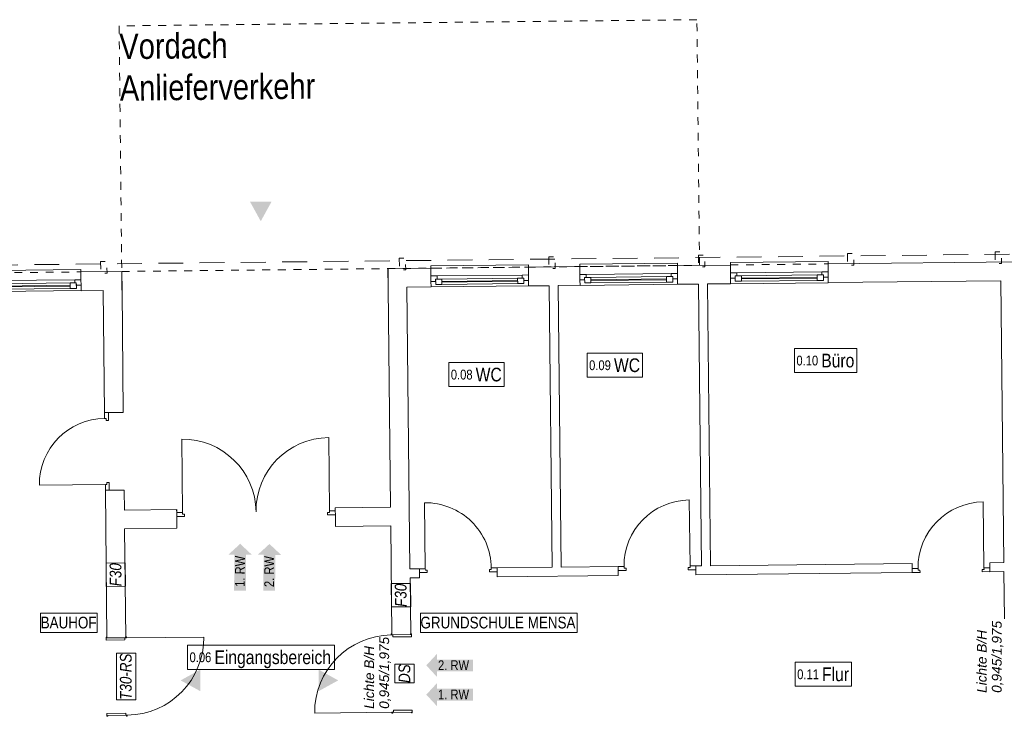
# Model space of a CAD drawing. Header units: metres. Extents: x -89 to 754, y -195 to 69.
# Tile 7 of 211: x -64 to -51, y 29 to 38. Entities that reach past the tile are written whole.
import ezdxf

# ---------------------------------------------------------------- set-up
doc = ezdxf.new("R2010")
doc.units = ezdxf.units.M
doc.header["$MEASUREMENT"] = 0
for name, pattern in [('Strichlinie eng', [0.115, 0.075, -0.04]), ('Strichlinie_ eng', [0.115, 0.075, -0.04]), ('Strichlinie_ lang', [0.529167, 0.3175, -0.211667]), ('Untersicht', [0.1, 0.075, -0.025])]:
    doc.linetypes.add(name, pattern=pattern)
for name, color, linetype in [('00 Linien_Kreise_Splines', 7, 'Continuous'), ('10 Stütze Holz', 7, 'Continuous'), ('10 Wand außen', 7, 'Continuous'), ('10 Wand innen', 7, 'Continuous'), ('80 Raum 50stel', 7, 'Continuous'), ('90 Allgemein Beschriftung', 7, 'Continuous'), ('97 Brandschutz', 7, 'Continuous'), ('97 Brandschutz Dokumentation', 7, 'Continuous'), ('@RL_500 Einrichtung', 7, 'Continuous'), ('Neubau_30 Dach', 7, 'Continuous')]:
    doc.layers.add(name, color=color, linetype=linetype)
doc.styles.add('ERSTELLTER_STIL_3', font='ARIALN.TTF')
doc.styles.add('ERSTELLTER_STIL_5', font='arial.ttf')
doc.styles.add('ERSTELLTER_STIL_6', font='ARIALN.TTF')

# ---------------------------------------------------------------- blocks, each defined once
blk = doc.blocks.new('Blockrahmentür 1-Fl 27_20')
at = {"layer": '10 Wand innen', "color": 7, "linetype": 'Continuous', "lineweight": 13}
for p, q in [((0.4225, 0), (0.4225, 0.845)), ((-0.4225, 0), (-0.4975, 0)), ((-0.4975, 0), (-0.4975, -0.05)), ((-0.4225, -0.02), (-0.4225, 0)), ((0.4225, -0.02), (0.4225, 0)), ((0.4225, 0), (0.4975, 0)), ((0.4975, 0), (0.4975, -0.05)), ((-0.4975, -0.05), (-0.3975, -0.05)), ((-0.3975, -0.02), (-0.4225, -0.02)), ((-0.3975, -0.05), (-0.3975, -0.02)), ((0.3975, -0.05), (0.3975, -0.02)), ((0.3975, -0.02), (0.4225, -0.02)), ((0.4975, -0.05), (0.3975, -0.05))]:
    blk.add_line(p, q, dxfattribs=at)
at = {"layer": '10 Wand innen', "color": 7, "linetype": 'Continuous', "lineweight": 9}
for p, q in [((-0.4975, 0), (-0.4975, 0.065)), ((-0.4975, -0.05), (-0.4975, 0)), ((-0.4975, -0.05), (-0.4975, 0)), ((0.4975, 0), (0.4975, 0.065)), ((0.4975, -0.05), (0.4975, 0)), ((0.4975, -0.05), (0.4975, 0))]:
    blk.add_line(p, q, dxfattribs=at)
blk.add_arc((0.4225, 0), 0.845, 90, 180, dxfattribs=at)
blk = doc.blocks.new('Blockrahmentür 1-Fl 27_19')
at = {"layer": '10 Wand innen', "color": 7, "linetype": 'Continuous', "lineweight": 13}
for p, q in [((0.4225, 0), (0.4225, 0.845)), ((-0.4225, 0), (-0.4975, 0)), ((-0.4975, 0), (-0.4975, -0.05)), ((-0.4225, -0.02), (-0.4225, 0)), ((0.4225, -0.02), (0.4225, 0)), ((0.4225, 0), (0.4975, 0)), ((0.4975, 0), (0.4975, -0.05)), ((-0.4975, -0.05), (-0.3975, -0.05)), ((-0.3975, -0.02), (-0.4225, -0.02)), ((-0.3975, -0.05), (-0.3975, -0.02)), ((0.3975, -0.05), (0.3975, -0.02)), ((0.3975, -0.02), (0.4225, -0.02)), ((0.4975, -0.05), (0.3975, -0.05))]:
    blk.add_line(p, q, dxfattribs=at)
at = {"layer": '10 Wand innen', "color": 7, "linetype": 'Continuous', "lineweight": 9}
for p, q in [((-0.4975, 0), (-0.4975, -0.05)), ((-0.4975, 0), (-0.4975, -0.05)), ((0.4975, 0), (0.4975, -0.05)), ((0.4975, 0), (0.4975, -0.05)), ((-0.4975, -0.05), (-0.4975, -0.115)), ((0.4975, -0.05), (0.4975, -0.115))]:
    blk.add_line(p, q, dxfattribs=at)
blk.add_arc((0.4225, 0), 0.845, 90, 180, dxfattribs=at)
blk = doc.blocks.new('Blockrahmentür 1-Fl 27_21')
at = {"layer": '10 Wand innen', "color": 7, "linetype": 'Continuous', "lineweight": 13}
for p, q in [((0.495, -0.01), (0.495, 0.98)), ((-0.495, -0.01), (-0.5075, -0.01)), ((-0.5075, -0.01), (-0.5075, -0.02)), ((-0.5075, -0.02), (-0.4975, -0.02)), ((-0.4975, -0.02), (-0.4975, -0.26)), ((-0.495, -0.03), (-0.495, -0.01)), ((-0.47, -0.03), (-0.495, -0.03)), ((-0.47, -0.27), (-0.47, -0.03)), ((0.47, -0.27), (0.47, -0.03)), ((0.47, -0.03), (0.495, -0.03)), ((0.495, -0.03), (0.495, -0.01)), ((0.495, -0.01), (0.5075, -0.01)), ((0.5075, -0.02), (0.4975, -0.02)), ((0.4975, -0.02), (0.4975, -0.26)), ((0.5075, -0.01), (0.5075, -0.02)), ((-0.4975, -0.26), (-0.5075, -0.26)), ((-0.5075, -0.26), (-0.5075, -0.27)), ((-0.5075, -0.27), (-0.47, -0.27)), ((0.5075, -0.27), (0.47, -0.27)), ((0.4975, -0.26), (0.5075, -0.26)), ((0.5075, -0.26), (0.5075, -0.27))]:
    blk.add_line(p, q, dxfattribs=at)
at = {"layer": '10 Wand innen', "color": 7, "linetype": 'Continuous', "lineweight": 9}
for p, q in [((-0.4975, -0.26), (-0.4975, -0.02)), ((-0.4975, -0.26), (-0.4975, -0.02)), ((0.4975, -0.26), (0.4975, -0.02)), ((0.4975, -0.26), (0.4975, -0.02))]:
    blk.add_line(p, q, dxfattribs=at)
blk.add_arc((0.495, -0.01), 0.99, 90, 180, dxfattribs=at)
blk = doc.blocks.new('Blockrahmentür 1-Fl 27_22')
at = {"layer": '10 Wand innen', "color": 7, "linetype": 'Continuous', "lineweight": 13}
for p, q in [((0.4225, 0), (0.4225, 0.845)), ((-0.4225, 0), (-0.4975, 0)), ((-0.4975, 0), (-0.4975, -0.05)), ((-0.4225, -0.02), (-0.4225, 0)), ((0.4225, -0.02), (0.4225, 0)), ((0.4225, 0), (0.4975, 0)), ((0.4975, 0), (0.4975, -0.05)), ((-0.4975, -0.05), (-0.3975, -0.05)), ((-0.3975, -0.02), (-0.4225, -0.02)), ((-0.3975, -0.05), (-0.3975, -0.02)), ((0.3975, -0.05), (0.3975, -0.02)), ((0.3975, -0.02), (0.4225, -0.02)), ((0.4975, -0.05), (0.3975, -0.05))]:
    blk.add_line(p, q, dxfattribs=at)
at = {"layer": '10 Wand innen', "color": 7, "linetype": 'Continuous', "lineweight": 9}
for p, q in [((-0.4975, 0), (-0.4975, -0.05)), ((-0.4975, 0), (-0.4975, -0.05)), ((0.4975, 0), (0.4975, -0.05)), ((0.4975, 0), (0.4975, -0.05)), ((-0.4975, -0.05), (-0.4975, -0.24)), ((0.4975, -0.05), (0.4975, -0.24))]:
    blk.add_line(p, q, dxfattribs=at)
blk.add_arc((0.4225, 0), 0.845, 90, 180, dxfattribs=at)
blk = doc.blocks.new('Blockrahmentür 2-Fl 27')
at = {"layer": '10 Wand innen', "color": 7, "linetype": 'Continuous', "lineweight": 13}
for p, q in [((-0.941, 0), (-0.941, 0.941)), ((0.941, 0), (0.941, 0.941)), ((-0.941, 0), (-1.016, 0)), ((-1.016, 0), (-1.016, -0.05)), ((-0.941, -0.02), (-0.941, 0)), ((0.941, -0.02), (0.941, 0)), ((0.941, 0), (1.016, 0)), ((1.016, 0), (1.016, -0.05)), ((-1.016, -0.05), (-0.916, -0.05)), ((-0.916, -0.02), (-0.941, -0.02)), ((-0.916, -0.05), (-0.916, -0.02)), ((0.916, -0.05), (0.916, -0.02)), ((0.916, -0.02), (0.941, -0.02)), ((1.016, -0.05), (0.916, -0.05))]:
    blk.add_line(p, q, dxfattribs=at)
at = {"layer": '10 Wand innen', "color": 7, "linetype": 'Continuous', "lineweight": 9}
for p, q in [((-1.016, 0), (-1.016, 0.04)), ((-1.016, -0.05), (-1.016, 0)), ((-1.016, -0.05), (-1.016, 0)), ((1.016, 0), (1.016, 0.04)), ((1.016, -0.05), (1.016, 0)), ((1.016, -0.05), (1.016, 0)), ((-1.016, -0.2), (-1.016, -0.05)), ((1.016, -0.2), (1.016, -0.05))]:
    blk.add_line(p, q, dxfattribs=at)
for centre, start, end in [((-0.941, 0), 0, 90), ((0.941, 0), 90, 180)]:
    blk.add_arc(centre, 0.941, start, end, dxfattribs=at)
blk = doc.blocks.new('1-Flügelfenster 27')
at = {"layer": '10 Wand außen', "color": 7, "linetype": 'Continuous', "lineweight": 9}
for p, q in [((-0.625, 0.07), (0.625, 0.07)), ((-0.625, 0), (-0.625, 0.07)), ((-0.625, -0.07), (-0.625, 0)), ((-0.625, -0.07), (-0.625, 0)), ((0.625, 0), (0.625, 0.07)), ((0.625, -0.07), (0.625, 0)), ((0.625, -0.07), (0.625, 0)), ((-0.625, -0.17), (-0.625, -0.07)), ((0.625, -0.17), (0.625, -0.07)), ((-0.625, -0.17), (-0.625, -0.2)), ((-0.625, -0.2), (0.625, -0.2)), ((0.625, -0.2), (0.625, -0.17))]:
    blk.add_line(p, q, dxfattribs=at)
at = {"layer": '10 Wand außen', "color": 7, "linetype": 'Continuous', "lineweight": 13}
for p, q in [((-0.625, 0), (-0.565, 0)), ((-0.565, -0.03), (-0.565, 0.04)), ((-0.565, 0.04), (-0.485, 0.04)), ((-0.565, 0), (-0.565, -0.03)), ((-0.485, 0.04), (0.485, 0.04)), ((-0.485, 0.04), (-0.485, -0.03)), ((-0.485, 0.01), (0.485, 0.01)), ((0.485, -0.03), (0.485, 0.04)), ((0.485, 0.04), (0.565, 0.04)), ((0.565, 0.04), (0.565, -0.03)), ((0.565, -0.03), (0.565, 0)), ((0.565, 0), (0.625, 0)), ((-0.545, -0.07), (-0.625, -0.07)), ((-0.565, -0.03), (-0.545, -0.03)), ((-0.485, -0.03), (-0.565, -0.03)), ((-0.545, -0.03), (-0.545, -0.07)), ((0.545, -0.07), (-0.545, -0.07)), ((0.485, 0), (-0.485, 0)), ((0.485, -0.03), (-0.485, -0.03)), ((0.565, -0.03), (0.485, -0.03)), ((0.545, -0.07), (0.545, -0.03)), ((0.545, -0.03), (0.565, -0.03)), ((0.625, -0.07), (0.545, -0.07))]:
    blk.add_line(p, q, dxfattribs=at)
at = {"layer": '10 Wand außen', "color": 7, "linetype": 'Strichlinie eng', "lineweight": 9}
blk.add_line((-0.625, -0.17), (0.625, -0.17), dxfattribs=at)
blk = doc.blocks.new('Rechteckige Türöffnung 27_2')
at = {"layer": '10 Wand außen', "color": 7, "linetype": 'Continuous', "lineweight": 9}
for p, q in [((-1.705, 0), (-1.705, 0.24)), ((1.705, 0), (1.705, 0.24))]:
    blk.add_line(p, q, dxfattribs=at)
blk = doc.blocks.new('Gebäudeeingang 27')
at = {"layer": '@RL_500 Einrichtung', "linetype": 'Continuous', "lineweight": 0, "true_color": 0x000000}
blk.add_hatch(color=18, dxfattribs=at).paths.add_polyline_path([(-0.125, 0.1375), (-0.125, -0.1375), (0.125, 0)])
blk = doc.blocks.new('Pfeil gerade 27')
at = {"layer": '97 Brandschutz', "linetype": 'Continuous', "lineweight": 18, "true_color": 0x60cd00}
blk.add_hatch(color=72, dxfattribs=at).paths.add_polyline_path([(0.3, 0), (0.161, 0.15), (0.161, 0.075), (-0.3, 0.075), (-0.3, -0.075), (0.161, -0.075), (0.161, -0.15)])

msp = doc.modelspace()

# ---------------------------------------------------------------- linework, layer by layer
at = {"layer": '00 Linien_Kreise_Splines', "color": 7, "linetype": 'Strichlinie_ lang', "lineweight": 9}
msp.add_lwpolyline([(-78.299, 15.498), (-78.507, 34.977), (-43.196, 35.354), (-43.021, 15.866), (-50.835, 15.781), (-50.827, 14.203), (-70.468, 13.993), (-70.485, 15.582)], close=True, dxfattribs=at)
at = {"layer": '10 Stütze Holz', "color": 7, "linetype": 'Untersicht', "lineweight": 13, "flags": 128}
for points in [[(-59.018, 35.216), (-59.016, 35.066), (-58.936, 35.067), (-58.938, 35.216)], [(-57.104, 35.236), (-57.103, 35.086), (-57.023, 35.087), (-57.024, 35.237)], [(-55.187, 35.257), (-55.185, 35.107), (-55.105, 35.107), (-55.107, 35.257)], [(-53.277, 35.277), (-53.276, 35.127), (-53.196, 35.128), (-53.197, 35.278)], [(-51.387, 35.297), (-51.385, 35.147), (-51.305, 35.148), (-51.307, 35.298)], [(-62.843, 35.175), (-62.841, 35.025), (-62.761, 35.026), (-62.763, 35.176)]]:
    msp.add_lwpolyline(points, close=True, dxfattribs=at)
at = {"layer": '10 Wand außen', "color": 7, "linetype": 'Continuous', "lineweight": 9}
for p, q in [((-59.16, 34.843), (-59.162, 35.083)), ((-58.614, 35.089), (-58.613, 34.989)), ((-57.363, 35.103), (-57.362, 35.003)), ((-56.706, 35.11), (-56.705, 35.01)), ((-55.455, 35.123), (-55.454, 35.023)), ((-54.777, 35.13), (-54.776, 35.03)), ((-53.527, 35.144), (-53.526, 35.044)), ((-63.096, 35.041), (-63.095, 34.941)), ((-63.095, 34.941), (-63.094, 34.871)), ((-62.569, 34.807), (-62.572, 35.047)), ((-58.613, 34.989), (-58.612, 34.919)), ((-57.362, 35.003), (-57.361, 34.933)), ((-57.361, 34.933), (-57.361, 34.863)), ((-56.705, 35.01), (-56.704, 34.94)), ((-56.704, 34.94), (-56.703, 34.87)), ((-55.454, 35.023), (-55.453, 34.953)), ((-55.453, 34.953), (-55.453, 34.883)), ((-54.776, 35.03), (-54.776, 34.96)), ((-54.776, 34.96), (-54.775, 34.89)), ((-53.526, 35.044), (-53.525, 34.974)), ((-53.525, 34.974), (-53.524, 34.904)), ((-63.094, 34.871), (-63.093, 34.801)), ((-58.612, 34.919), (-58.611, 34.849))]:
    msp.add_line(p, q, dxfattribs=at)
at = {"layer": '10 Wand außen', "color": 7, "linetype": 'Continuous', "lineweight": 9, "flags": 128}
for points in [[(-59.162, 35.083), (-58.922, 35.086)], [(-58.614, 35.089), (-58.922, 35.086)], [(-56.706, 35.11), (-57.363, 35.103)], [(-54.777, 35.13), (-55.455, 35.123)], [(-51.096, 35.17), (-53.527, 35.144)], [(-62.572, 35.047), (-63.096, 35.041)], [(-58.92, 34.846), (-58.611, 34.849)], [(-57.361, 34.863), (-57.1, 34.865)], [(-56.985, 34.867), (-56.703, 34.87)], [(-55.453, 34.883), (-55.185, 34.886)], [(-55.07, 34.887), (-54.775, 34.89)], [(-53.524, 34.904), (-51.314, 34.927)], [(-63.093, 34.801), (-62.809, 34.804)]]:
    msp.add_lwpolyline(points, dxfattribs=at)
at = {"layer": '10 Wand innen', "color": 7, "linetype": 'Continuous', "lineweight": 9}
for p, q in [((-62.793, 33.238), (-62.743, 33.239)), ((-62.743, 33.239), (-62.553, 33.241)), ((-62.782, 32.243), (-62.732, 32.244)), ((-62.732, 32.244), (-62.542, 32.246)), ((-61.869, 31.957), (-61.869, 31.997)), ((-61.869, 31.907), (-61.869, 31.957)), ((-61.867, 31.757), (-61.869, 31.907)), ((-59.838, 31.979), (-59.838, 32.019)), ((-59.837, 31.929), (-59.838, 31.979)), ((-59.836, 31.779), (-59.837, 31.929)), ((-55.219, 31.275), (-55.219, 31.225)), ((-52.449, 31.24), (-52.45, 31.305)), ((-51.454, 31.25), (-51.455, 31.315)), ((-58.76, 31.237), (-58.759, 31.187)), ((-58.759, 31.187), (-58.758, 31.122)), ((-57.765, 31.248), (-57.764, 31.198)), ((-57.764, 31.198), (-57.763, 31.133)), ((-56.214, 31.265), (-56.214, 31.215)), ((-56.214, 31.215), (-56.213, 31.15)), ((-55.219, 31.225), (-55.218, 31.16)), ((-52.449, 31.19), (-52.449, 31.24)), ((-51.454, 31.2), (-51.454, 31.25)), ((-58.872, 30.395), (-59.112, 30.392)), ((-62.762, 30.352), (-62.522, 30.354))]:
    msp.add_line(p, q, dxfattribs=at)
at = {"layer": '10 Wand innen', "color": 7, "linetype": 'Continuous', "lineweight": 9, "flags": 128}
for points in [[(-62.553, 33.241), (-62.569, 34.807)], [(-59.16, 34.843), (-59.13, 32.026)], [(-58.881, 31.236), (-58.92, 34.846)], [(-57.1, 34.865), (-57.061, 31.256)], [(-56.946, 31.257), (-56.985, 34.867)], [(-55.185, 34.886), (-55.146, 31.276)], [(-55.031, 31.277), (-55.07, 34.887)], [(-51.314, 34.927), (-51.275, 31.317)], [(-62.809, 34.804), (-62.793, 33.238)], [(-62.782, 32.243), (-62.762, 30.352)], [(-62.539, 31.99), (-62.542, 32.246)], [(-61.869, 31.997), (-62.539, 31.99)], [(-59.13, 32.026), (-59.838, 32.019)], [(-59.836, 31.779), (-59.127, 31.786)], [(-59.127, 31.786), (-59.112, 30.392)], [(-62.537, 31.75), (-61.867, 31.757)], [(-62.522, 30.354), (-62.537, 31.75)], [(-55.146, 31.276), (-55.219, 31.275)], [(-52.45, 31.305), (-55.031, 31.277)], [(-51.275, 31.317), (-51.455, 31.315)], [(-58.76, 31.237), (-58.881, 31.236)], [(-57.061, 31.256), (-57.765, 31.248)], [(-57.763, 31.133), (-56.213, 31.15)], [(-56.214, 31.265), (-56.946, 31.257)], [(-55.218, 31.16), (-52.449, 31.19)], [(-51.454, 31.2), (-51.274, 31.202)], [(-51.274, 31.202), (-51.268, 30.597)], [(-58.88, 31.121), (-58.758, 31.122)], [(-58.872, 30.395), (-58.88, 31.121)]]:
    msp.add_lwpolyline(points, dxfattribs=at)
at = {"layer": '80 Raum 50stel', "color": 7, "linetype": 'Continuous', "lineweight": 9, "flags": 128}
for points in [[(-53.957, 33.752), (-53.157, 33.752), (-53.157, 34.062), (-53.957, 34.062), (-53.957, 33.752)], [(-56.612, 33.692), (-55.903, 33.692), (-55.903, 34.002), (-56.612, 34.002), (-56.612, 33.692)], [(-58.383, 33.572), (-57.674, 33.572), (-57.674, 33.882), (-58.383, 33.882), (-58.383, 33.572)], [(-61.729, 29.948), (-59.848, 29.948), (-59.848, 30.257), (-61.729, 30.257), (-61.729, 29.948)], [(-53.947, 29.731), (-53.226, 29.731), (-53.226, 30.04), (-53.947, 30.04), (-53.947, 29.731)]]:
    msp.add_lwpolyline(points, close=True, dxfattribs=at)
at = {"layer": '90 Allgemein Beschriftung', "color": 7, "linetype": 'Continuous', "lineweight": 9, "flags": 128}
for points in [[(-63.611, 30.42), (-62.887, 30.42), (-62.887, 30.667), (-63.611, 30.667), (-63.611, 30.42)], [(-58.747, 30.42), (-56.74, 30.42), (-56.74, 30.667), (-58.747, 30.667), (-58.747, 30.42)]]:
    msp.add_lwpolyline(points, close=True, dxfattribs=at)
at = {"layer": '97 Brandschutz', "color": 1, "linetype": 'Continuous', "lineweight": 13, "flags": 128}
for points in [[(-62.524, 31.014), (-62.527, 31.313), (-62.774, 31.311), (-62.771, 31.011), (-62.524, 31.014)], [(-58.872, 30.751), (-58.875, 31.05), (-59.122, 31.047), (-59.119, 30.748), (-58.872, 30.751)], [(-62.393, 29.558), (-62.393, 30.156), (-62.64, 30.156), (-62.64, 29.558), (-62.393, 29.558)], [(-58.826, 29.774), (-58.826, 30.015), (-59.073, 30.015), (-59.073, 29.774), (-58.826, 29.774)]]:
    msp.add_lwpolyline(points, close=True, dxfattribs=at)
at = {"layer": 'Neubau_30 Dach', "color": 7, "linetype": 'Strichlinie_ eng', "lineweight": 9}
msp.add_lwpolyline([(-62.572, 35.047), (-55.172, 35.126), (-55.206, 38.274), (-62.606, 38.195)], close=True, dxfattribs=at)

# ---------------------------------------------------------------- block references
at = {"layer": '10 Wand außen', "color": 7, "linetype": 'Continuous', "lineweight": 13, "xscale": -1}
for name, p, rotation in [('1-Flügelfenster 27', (-63.719, 34.865), 180.6118029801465), ('Rechteckige Türöffnung 27_2', (-60.865, 34.825), 0.6118029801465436), ('1-Flügelfenster 27', (-57.987, 34.926), 180.6118029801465), ('1-Flügelfenster 27', (-56.079, 34.946), 180.6118029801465), ('1-Flügelfenster 27', (-54.15, 34.967), 180.6118029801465)]:
    msp.add_blockref(name, p, dxfattribs=dict(at, rotation=rotation))
at = {"layer": '10 Wand innen', "color": 7, "linetype": 'Continuous', "lineweight": 13, "xscale": -1}
for name, p, rotation in [('Blockrahmentür 1-Fl 27_22', (-62.787, 32.741), 90.61180298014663), ('Blockrahmentür 1-Fl 27_19', (-58.262, 31.243), 0.6118029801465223), ('Blockrahmentür 1-Fl 27_21', (-59.127, 29.894), 90.61180298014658), ('Blockrahmentür 1-Fl 27_21', (-62.497, 29.857), 270.6118029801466)]:
    msp.add_blockref(name, p, dxfattribs=dict(at, rotation=rotation))
at = {"layer": '10 Wand innen', "color": 7, "linetype": 'Continuous', "lineweight": 13}
for name, p, rotation in [('Blockrahmentür 2-Fl 27', (-60.853, 31.968), 0.6118029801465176), ('Blockrahmentür 1-Fl 27_19', (-55.717, 31.27), 0.6118029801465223), ('Blockrahmentür 1-Fl 27_20', (-51.952, 31.245), 0.6118029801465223)]:
    msp.add_blockref(name, p, dxfattribs=dict(at, rotation=rotation))
at = {"layer": '97 Brandschutz', "color": 7, "linetype": 'Continuous', "lineweight": 13}
for p, rotation in [((-61.057, 31.257), 89.75678164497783), ((-60.682, 31.255), 89.75678164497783), ((-58.372, 29.999), 180), ((-58.372, 29.624), 180)]:
    msp.add_blockref('Pfeil gerade 27', p, dxfattribs=dict(at, rotation=rotation))
at = {"layer": '@RL_500 Einrichtung', "color": 253, "linetype": 'Continuous', "lineweight": 13, "true_color": 0x9f9f9f}
for p, rotation in [((-60.792, 35.816), 270), ((-61.693, 29.807), 180)]:
    msp.add_blockref('Gebäudeeingang 27', p, dxfattribs=dict(at, rotation=rotation))
msp.add_blockref('Gebäudeeingang 27', (-59.925, 29.807), dxfattribs=at)

# ---------------------------------------------------------------- texts
at = {"layer": '80 Raum 50stel', "color": 7, "linetype": 'Continuous', "lineweight": 9, "char_height": 0.125, "attachment_point": 7, "style": 'ERSTELLTER_STIL_3'}
for s, insert in [('\\A1;{\\pql;\\fArial Narrow|b0|i0|c0|p0;\\W1.000000;0.\\fArial Narrow|b0|i0|c0|p0;\\W1.000000;10\\fArial Narrow|b0|i0|c0|p0;\\W1.000000; \\fArial Narrow|b0|i0|c0|p0;\\H1.400000x;\\W1.000000;Büro}', (-53.932, 33.816)), ('\\A1;{\\pql;\\fArial Narrow|b0|i0|c0|p0;\\W1.000000;0.0\\fArial Narrow|b0|i0|c0|p0;\\W1.000000;9\\fArial Narrow|b0|i0|c0|p0;\\W1.000000; \\fArial Narrow|b0|i0|c0|p0;\\H1.400000x;\\W1.000000;WC}', (-56.587, 33.756)), ('\\A1;{\\pql;\\fArial Narrow|b0|i0|c0|p0;\\W1.000000;0.0\\fArial Narrow|b0|i0|c0|p0;\\W1.000000;8\\fArial Narrow|b0|i0|c0|p0;\\W1.000000; \\fArial Narrow|b0|i0|c0|p0;\\H1.400000x;\\W1.000000;WC}', (-58.358, 33.636)), ('\\A1;{\\pql;\\fArial Narrow|b0|i0|c0|p0;\\W1.000000;0.\\fArial Narrow|b0|i0|c0|p0;\\W1.000000;06\\fArial Narrow|b0|i0|c0|p0;\\W1.000000; \\fArial Narrow|b0|i0|c0|p0;\\H1.400000x;\\W1.000000;Eingangsbereich}', (-61.704, 29.963)), ('\\A1;{\\pql;\\fArial Narrow|b0|i0|c0|p0;\\W1.000000;0.1\\fArial Narrow|b0|i0|c0|p0;\\W1.000000;1\\fArial Narrow|b0|i0|c0|p0;\\W1.000000; \\fArial Narrow|b0|i0|c0|p0;\\H1.400000x;\\W1.000000;Flur}', (-53.922, 29.795))]:
    msp.add_mtext(s, dxfattribs=dict(at, insert=insert))
at = {"layer": '90 Allgemein Beschriftung', "color": 7, "linetype": 'Continuous', "lineweight": 9, "char_height": 0.15, "attachment_point": 1, "style": 'ERSTELLTER_STIL_3'}
for s, insert in [('\\A1;{\\pql;\\fArial Narrow|b0|i0|c0|p0;\\W1.000000;B\\fArial Narrow|b0|i0|c0|p0;\\W1.000000;AUHOF}', (-63.611, 30.623)), ('\\A1;{\\pql;\\fArial Narrow|b0|i0|c0|p0;\\W1.000000;G\\fArial Narrow|b0|i0|c0|p0;\\W1.000000;RUNDSCHULE MENSA}', (-58.747, 30.623))]:
    msp.add_mtext(s, dxfattribs=dict(at, insert=insert))
at = {"layer": '97 Brandschutz', "color": 7, "linetype": 'Continuous', "lineweight": 9, "char_height": 0.125, "attachment_point": 1, "rotation": 89.7568, "style": 'ERSTELLTER_STIL_3'}
for s, insert in [('\\A1;{\\pql;\\fArial Narrow|b0|i0|c0|p0;\\W1.000000;1. RW}', (-61.122, 31.006)), ('\\A1;{\\pql;\\fArial Narrow|b0|i0|c0|p0;\\W1.000000;2\\fArial Narrow|b0|i0|c0|p0;\\W1.000000;. RW}', (-60.747, 31.003))]:
    msp.add_mtext(s, dxfattribs=dict(at, insert=insert))
at = {"layer": '97 Brandschutz', "color": 1, "linetype": 'Continuous', "lineweight": 13, "char_height": 0.15, "attachment_point": 1, "style": 'ERSTELLTER_STIL_6'}
for s, insert, rotation in [('\\A1;{\\pql;\\fArial Narrow|b0|i1|c0|p0;\\W1.000000;F\\fArial Narrow|b0|i1|c0|p0;\\W1.000000;30}', (-62.725, 31.012), 90.6118), ('\\A1;{\\pql;\\fArial Narrow|b0|i1|c0|p0;\\W1.000000;F\\fArial Narrow|b0|i1|c0|p0;\\W1.000000;30}', (-59.073, 30.748), 90.6118), ('\\A1;{\\pql;\\fArial Narrow|b0|i1|c0|p0;\\W1.000000;T30-RS}', (-62.596, 29.558), 90), ('\\A1;{\\pql;\\fArial Narrow|b0|i1|c0|p0;\\W1.000000;DS}', (-59.028, 29.774), 90)]:
    msp.add_mtext(s, dxfattribs=dict(at, insert=insert, rotation=rotation))
at = {"layer": '97 Brandschutz', "color": 7, "linetype": 'Continuous', "lineweight": 9, "char_height": 0.125, "attachment_point": 1, "style": 'ERSTELLTER_STIL_3'}
for s, insert in [('\\A1;{\\pql;\\fArial Narrow|b0|i0|c0|p0;\\W1.000000;2\\fArial Narrow|b0|i0|c0|p0;\\W1.000000;. RW}', (-58.522, 30.064)), ('\\A1;{\\pql;\\fArial Narrow|b0|i0|c0|p0;\\W1.000000;1. RW}', (-58.522, 29.689))]:
    msp.add_mtext(s, dxfattribs=dict(at, insert=insert))
at = {"layer": '97 Brandschutz Dokumentation', "color": 7, "linetype": 'Continuous', "lineweight": 9, "char_height": 0.125, "attachment_point": 1, "line_spacing_factor": 0.923581, "style": 'ERSTELLTER_STIL_5'}
for s, insert, rotation in [('\\A1;{\\pql;\\fArial|b0|i1|c0|p0;\\W1.000000;Lichte B/H\\P\\pql;\\fArial|b0|i1|c0|p0;\\W1.000000;0,945\\fArial|b0|i1|c0|p0;\\W1.000000;/1,97\\fArial|b0|i1|c0|p0;\\W1.000000;5}', (-51.621, 29.647), 89.9579), ('\\A1;{\\pql;\\fArial|b0|i1|c0|p0;\\W1.000000;Lichte B/H\\P\\pql;\\fArial|b0|i1|c0|p0;\\W1.000000;0,94\\fArial|b0|i1|c0|p0;\\W1.000000;5\\fArial|b0|i1|c0|p0;\\W1.000000;/1,97\\fArial|b0|i1|c0|p0;\\W1.000000;5}', (-59.466, 29.442), 90)]:
    msp.add_mtext(s, dxfattribs=dict(at, insert=insert, rotation=rotation))
at = {"layer": 'Neubau_30 Dach', "color": 7, "linetype": 'Continuous', "lineweight": 9, "insert": (-62.605, 38.093), "char_height": 0.325, "attachment_point": 1, "rotation": 0.6118, "line_spacing_factor": 0.984149, "style": 'ERSTELLTER_STIL_3'}
msp.add_mtext('\\A1;{\\pql;\\fArial Narrow|b0|i0|c0|p0;\\W1.000000;Vordach\\P\\pql;\\fArial Narrow|b0|i0|c0|p0;\\W1.000000;Anlieferverkehr}', dxfattribs=at)

doc.saveas('drawing.dxf')
